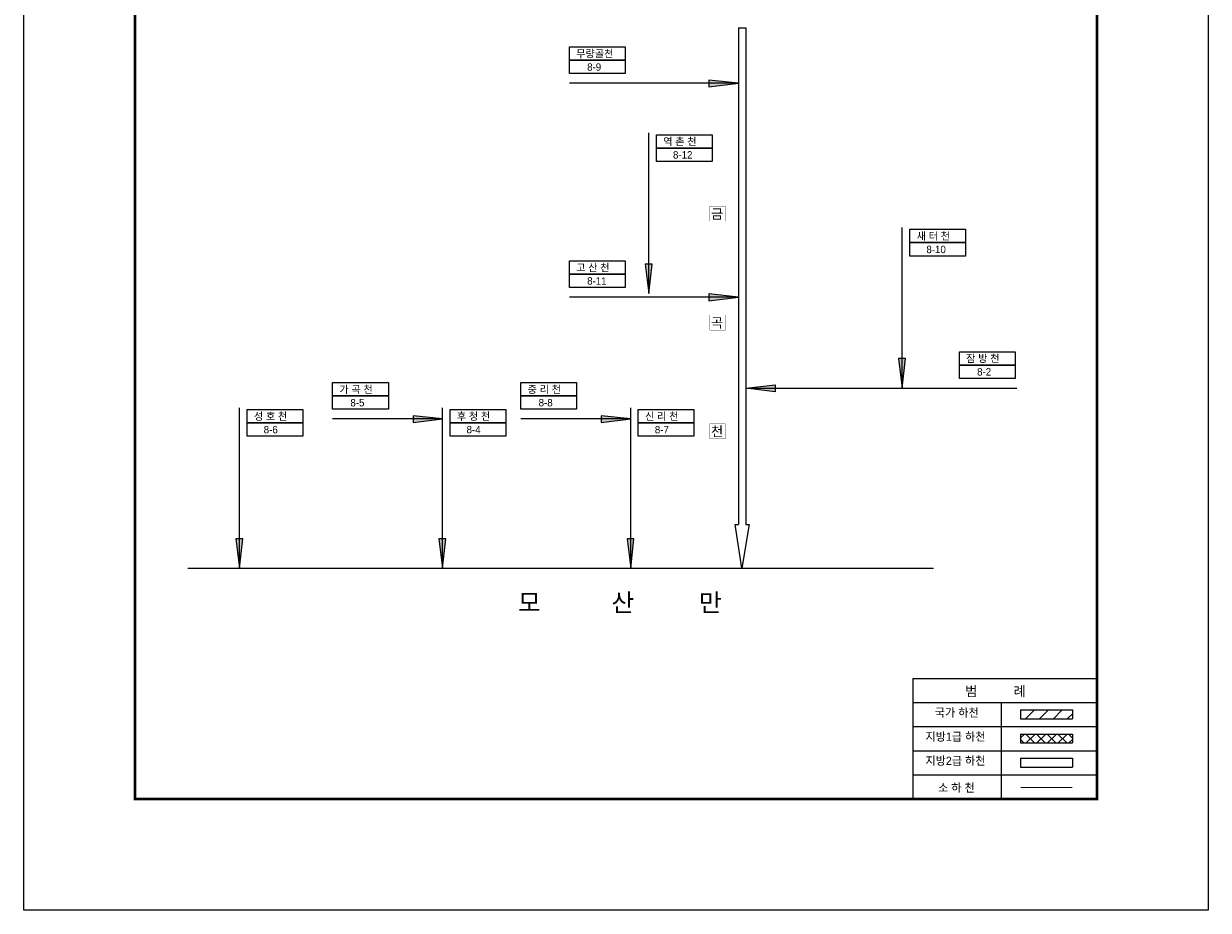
# Model space of a CAD drawing. Header units: millimetres. Extents: x 86260 to 374702, y -67927 to -24417.
# Tile 13 of 19: x 270865 to 295772, y -62317 to -43671. Entities that reach past the tile are written whole.
import ezdxf

# ---------------------------------------------------------------- set-up
doc = ezdxf.new("R2010")
doc.units = ezdxf.units.MM
doc.layers.get('DEFPOINTS').update_dxf_attribs({"color": 60})
for name, color, linetype in [('국가하천', 5, 'Continuous'), ('금회하천', 20, 'Continuous'), ('범례박스', 7, 'Continuous'), ('지방1급하천', 221, 'Continuous'), ('지방2급하천', 4, 'Continuous'), ('하천명', 7, 'Continuous'), ('행정구역명', 80, 'Continuous')]:
    doc.layers.add(name, color=color, linetype=linetype)
doc.styles.add('한글', font='Dotum.ttf')

msp = doc.modelspace()

# ---------------------------------------------------------------- hatches: boundary and pattern name
at = {"layer": '국가하천'}
h = msp.add_hatch(dxfattribs=at)
h.set_pattern_fill('ANSI31', color=256, scale=65, style=0)
h.set_pattern_definition([(45, (151956.5, -77435.22), (-145.92916, 145.92916), [])])
h.paths.add_polyline_path([(291825, -58102), (291825, -58291), (292915, -58291), (292915, -58102)])
at = {"layer": '금회하천'}
h = msp.add_hatch(color=256, dxfattribs=at)
h.paths.add_polyline_path([(285273, -44857), (285273, -44925), (285892, -44925)])
h.paths.add_polyline_path([(285892, -44925), (285273, -44925), (285273, -45001)])
h = msp.add_hatch(color=256, dxfattribs=at)
h.paths.add_polyline_path([(284078, -48726), (284010, -48726), (284010, -49345)])
h.paths.add_polyline_path([(284010, -49345), (284010, -48726), (283933, -48726)])
h = msp.add_hatch(color=256, dxfattribs=at)
h.paths.add_polyline_path([(285273, -49354), (285273, -49422), (285892, -49422)])
h.paths.add_polyline_path([(285892, -49422), (285273, -49422), (285273, -49499)])
h = msp.add_hatch(color=256, dxfattribs=at)
h.paths.add_polyline_path([(289406, -50715), (289338, -50715), (289338, -51333)])
h.paths.add_polyline_path([(289338, -51333), (289338, -50715), (289261, -50715)])
h = msp.add_hatch(color=256, dxfattribs=at)
h.paths.add_polyline_path([(286665, -51265), (286665, -51333), (286047, -51333)])
h.paths.add_polyline_path([(286047, -51333), (286665, -51333), (286665, -51410)])
h = msp.add_hatch(color=256, dxfattribs=at)
h.paths.add_polyline_path([(279051, -51916), (279051, -51984), (279669, -51984)])
h.paths.add_polyline_path([(279669, -51984), (279051, -51984), (279051, -52061)])
h = msp.add_hatch(color=256, dxfattribs=at)
h.paths.add_polyline_path([(283009, -51916), (283009, -51984), (283627, -51984)])
h.paths.add_polyline_path([(283627, -51984), (283009, -51984), (283009, -52061)])
h = msp.add_hatch(color=256, dxfattribs=at)
h.paths.add_polyline_path([(275472, -54505), (275404, -54505), (275404, -55123)])
h.paths.add_polyline_path([(275404, -55123), (275404, -54505), (275327, -54505)])
h = msp.add_hatch(color=256, dxfattribs=at)
h.paths.add_polyline_path([(279738, -54505), (279669, -54505), (279669, -55123)])
h.paths.add_polyline_path([(279669, -55123), (279669, -54505), (279593, -54505)])
h = msp.add_hatch(color=256, dxfattribs=at)
h.paths.add_polyline_path([(283695, -54505), (283627, -54505), (283627, -55123)])
h.paths.add_polyline_path([(283627, -55123), (283627, -54505), (283551, -54505)])
at = {"layer": '지방1급하천'}
h = msp.add_hatch(dxfattribs=at)
h.set_pattern_fill('ANSI37', color=256, scale=50, style=0)
h.set_pattern_definition([(45, (184604.59, 0), (-112.2532, 112.2532), []), (135, (184604.59, 0), (-112.2532, -112.2532), [])])
h.paths.add_polyline_path([(291825, -58610), (291825, -58798), (292915, -58798), (292915, -58610)])

# ---------------------------------------------------------------- linework, layer by layer
for const_width in [50, 30]:
    msp.add_lwpolyline([(273205, -31333), (293432, -31333), (293432, -59976), (273205, -59976)], close=True, dxfattribs=dict(const_width=const_width))
for points in [[(282339, -44160), (283510, -44160), (283510, -44441), (282339, -44441)], [(282339, -44441), (283510, -44441), (283510, -44721), (282339, -44721)], [(284169, -46007), (285340, -46007), (285340, -46288), (284169, -46288)], [(284169, -46288), (285340, -46288), (285340, -46568), (284169, -46568)], [(289498, -47995), (290669, -47995), (290669, -48276), (289498, -48276)], [(289498, -48276), (290669, -48276), (290669, -48557), (289498, -48557)], [(282339, -48657), (283510, -48657), (283510, -48938), (282339, -48938)], [(282339, -48938), (283510, -48938), (283510, -49219), (282339, -49219)], [(290538, -50569), (291709, -50569), (291709, -50849), (290538, -50849)], [(290538, -50849), (291709, -50849), (291709, -51130), (290538, -51130)], [(277361, -51219), (278532, -51219), (278532, -51500), (277361, -51500)], [(281319, -51219), (282490, -51219), (282490, -51500), (281319, -51500)], [(277361, -51500), (278532, -51500), (278532, -51781), (277361, -51781)], [(281319, -51500), (282490, -51500), (282490, -51781), (281319, -51781)], [(275564, -51785), (276735, -51785), (276735, -52066), (275564, -52066)], [(279829, -51785), (281000, -51785), (281000, -52066), (279829, -52066)], [(283787, -51785), (284958, -51785), (284958, -52066), (283787, -52066)], [(275564, -52066), (276735, -52066), (276735, -52347), (275564, -52347)], [(279829, -52066), (281000, -52066), (281000, -52347), (279829, -52347)], [(283787, -52066), (284958, -52066), (284958, -52347), (283787, -52347)]]:
    msp.add_lwpolyline(points, close=True)
at = {"layer": 'DEFPOINTS', "color": 62}
msp.add_lwpolyline([(270865, -27781), (295772, -27781), (295772, -62317), (270865, -62317)], close=True, dxfattribs=at)
at = {"layer": '국가하천'}
for points in [[(274315, -55123), (289994, -55123)], [(291825, -58102), (292915, -58102)], [(291825, -58102), (291825, -58291)], [(292915, -58102), (292915, -58291)], [(291825, -58291), (292915, -58291)]]:
    msp.add_lwpolyline(points, dxfattribs=at)
at = {"layer": '금회하천'}
for points in [[(285892, -44925), (282339, -44925)], [(285892, -44925), (285273, -44857), (285273, -45001), (285892, -44925)], [(284010, -49345), (284010, -45969)], [(289338, -51333), (289338, -47957)], [(284010, -49345), (284078, -48726), (283933, -48726), (284010, -49345)], [(285892, -49422), (282339, -49422)], [(285892, -49422), (285273, -49354), (285273, -49499), (285892, -49422)], [(289338, -51333), (289406, -50715), (289261, -50715), (289338, -51333)], [(286047, -51333), (286665, -51265), (286665, -51410), (286047, -51333)], [(286047, -51333), (291744, -51333)], [(275404, -55123), (275404, -51747)], [(279669, -55123), (279669, -51747)], [(283627, -55123), (283627, -51747)], [(279669, -51984), (277361, -51984)], [(279669, -51984), (279051, -51916), (279051, -52061), (279669, -51984)], [(283627, -51984), (281319, -51984)], [(283627, -51984), (283009, -51916), (283009, -52061), (283627, -51984)], [(275404, -55123), (275472, -54505), (275327, -54505), (275404, -55123)], [(279669, -55123), (279738, -54505), (279593, -54505), (279669, -55123)], [(283627, -55123), (283695, -54505), (283551, -54505), (283627, -55123)]]:
    msp.add_lwpolyline(points, dxfattribs=at)
at = {"layer": '금회하천', "linetype": 'Continuous', "const_width": 20.8, "flags": 128}
msp.add_lwpolyline([(291827, -59736), (292913, -59736)], dxfattribs=at)
at = {"layer": '범례박스'}
for p, q in [((289558, -57439), (293432, -57439)), ((289558, -57439), (289558, -59976)), ((289558, -57947), (293432, -57947)), ((291414, -57947), (291414, -59976)), ((289558, -58454), (293432, -58454)), ((289558, -58961), (293432, -58961)), ((289558, -59469), (293432, -59469)), ((289558, -59976), (293432, -59976)), ((289558, -59976), (293432, -59976)), ((289558, -59976), (293432, -59976)), ((289558, -59976), (293432, -59976)), ((289558, -59976), (293432, -59976)), ((289558, -59976), (293432, -59976)), ((289558, -59976), (293432, -59976)), ((289558, -59976), (293432, -59976))]:
    msp.add_line(p, q, dxfattribs=at)
for points, const_width in [([(293432, -57244), (293432, -59976)], 16), ([(289558, -57439), (293432, -57439)], 20.8), ([(289558, -57439), (289558, -59976)], 20.8), ([(289558, -59976), (293432, -59976)], 20.8)]:
    msp.add_lwpolyline(points, dxfattribs=dict(at, const_width=const_width))
at = {"layer": '지방1급하천'}
for points in [[(291825, -58610), (292915, -58610)], [(291825, -58610), (291825, -58798)], [(292915, -58610), (292915, -58798)], [(291825, -58798), (292915, -58798)]]:
    msp.add_lwpolyline(points, dxfattribs=at)
at = {"layer": '지방2급하천'}
msp.add_line((285892, -43757), (286047, -43757), dxfattribs=at)
for points in [[(285892, -43757), (285892, -54200)], [(286047, -43757), (286047, -54200)], [(285965, -55123), (285825, -54200), (285892, -54200)], [(286047, -54200), (286119, -54200), (285965, -55123)], [(291825, -59117), (292915, -59117)], [(291825, -59117), (291825, -59306)], [(292915, -59117), (292915, -59306)], [(291825, -59306), (292915, -59306)]]:
    msp.add_lwpolyline(points, dxfattribs=at)
at = {"layer": '하천명', "const_width": 5.27}
for points in [[(285289, -47509), (285623, -47509), (285623, -47828), (285289, -47828)], [(285289, -49797), (285623, -49797), (285623, -50116), (285289, -50116)], [(285289, -52085), (285623, -52085), (285623, -52404), (285289, -52404)]]:
    msp.add_lwpolyline(points, close=True, dxfattribs=at)

# ---------------------------------------------------------------- texts
at = {"layer": '하천명', "style": '한글'}
for s, height, p in [('무량골천', 156, (282481, -44380, 312)), ('8-9', 156, (282712, -44661, 312)), ('역 촌 천', 156, (284312, -46227, 312)), ('8-12', 156, (284517, -46508, 312)), ('금', 205, (285315, -47773, 410)), ('새 터 천', 156, (289640, -48216, 312)), ('8-10', 156, (289845, -48497, 312)), ('고 산 천', 156, (282481, -48878, 312)), ('8-11', 156, (282712, -49159, 312)), ('곡', 205, (285315, -50061, 410)), ('잠 방 천', 156, (290680, -50789, 312)), ('8-2', 156, (290911, -51070, 312)), ('가 곡 천', 156, (277503, -51440, 312)), ('중 리 천', 156, (281461, -51440, 312)), ('8-5', 156, (277734, -51720, 312)), ('8-8', 156, (281692, -51720, 312)), ('성 호 천', 156, (275706, -52006, 312)), ('후 청 천', 156, (279972, -52006, 312)), ('신 리 천', 156, (283930, -52006, 312)), ('8-6', 156, (275911, -52286, 312)), ('8-4', 156, (280177, -52286, 312)), ('8-7', 156, (284135, -52286, 312)), ('천', 205, (285315, -52349, 410)), ('모', 380, (281257, -56037, 760)), ('산', 380, (283222, -56037, 760)), ('만', 380, (285064, -56037, 760))]:
    msp.add_text(s, height=height, dxfattribs=at).set_placement(p)
at = {"layer": '행정구역명', "color": 0, "linetype": 'Continuous', "style": '한글'}
for s, height, p in [('범          례', 208, (290658, -57814)), ('국가 하천', 171.6, (290021, -58244)), ('지방1급 하천', 171.6, (289824, -58751)), ('지방2급 하천', 171.6, (289824, -59258)), ('소 하 천', 171.6, (290091, -59826))]:
    msp.add_text(s, height=height, dxfattribs=at).set_placement(p)

doc.saveas('drawing.dxf')
